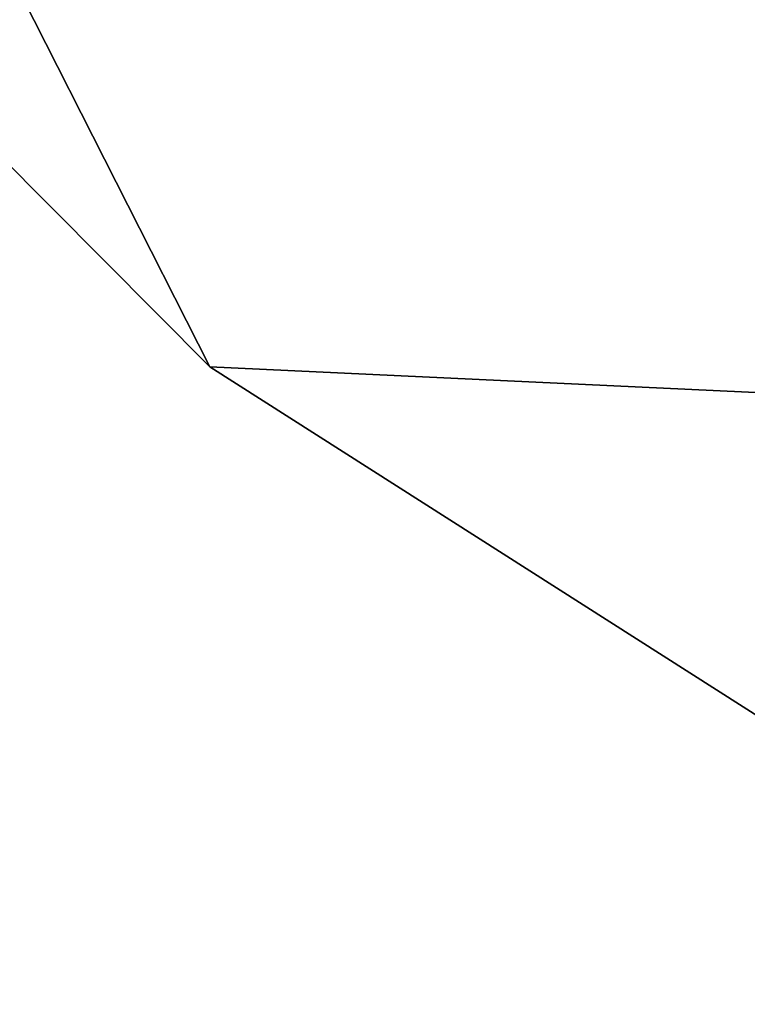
# Model space of a CAD drawing. Extents: x 5 to 565, y -280 to 280.
# Tile 210 of 256: x 208.20704 to 208.2129, y -52.24702 to -52.23909. Entities that reach past the tile are written whole.
import ezdxf

# ---------------------------------------------------------------- set-up
doc = ezdxf.new("R2010")
doc.units = 0
doc.header["$LTSCALE"] = 25.4
doc.layers.get('0').update_dxf_attribs({"color": 13, "linetype": 'CONTINUOUS'})

# ---------------------------------------------------------------- blocks, each defined once
blk = doc.blocks.new('GRUPUJ_1')
at = {"color": 254}
mesh = blk.add_polyface(dxfattribs=at)
corners = [(17.3751831, 53.6303101), (27.5095215, 36.0771179), (15.5853271, 40.8948097, 10.1343394)]
mesh.append_faces([[corners[k] for k in face] for face in [(0, 1, 2)]], dxfattribs={"color": 254})
mesh = blk.add_polyface(dxfattribs=at)
corners = [(15.5853271, 40.8948097, 10.1343394), (15.6816559, 40.5533829, 10.4099808), (15.5397491, 40.6478386, 10.5068388)]
mesh.append_faces([[corners[k] for k in face] for face in [(0, 1, 2)]], dxfattribs={"color": 254})
mesh = blk.add_polyface(dxfattribs=at)
corners = [(15.5853271, 40.8948097, 10.1343394), (27.5095215, 36.0771179), (15.6816559, 40.5533829, 10.4099808)]
mesh.append_faces([[corners[k] for k in face] for face in [(0, 1, 2)]], dxfattribs={"color": 254})
mesh = blk.add_polyface(dxfattribs=at)
corners = [(15.5397491, 40.6478386, 10.5068388), (15.5852814, 40.5579147, 10.7500105), (15.5324554, 40.6110802, 10.7500105)]
mesh.append_faces([[corners[k] for k in face] for face in [(0, 1, 2)]], dxfattribs={"color": 254})
mesh = blk.add_polyface(dxfattribs=at)
corners = [(15.5852814, 40.5579147, 10.7500105), (15.5397491, 40.6478386, 10.5068388), (15.6816559, 40.5533829, 10.4099808)]
mesh.append_faces([[corners[k] for k in face] for face in [(0, 1, 2)]], dxfattribs={"color": 254})
mesh = blk.add_polyface(dxfattribs=at)
corners = [(15.893158, 40.3616295, 139.8656645), (15.5852814, 40.5579147, 10.7500105), (15.893158, 40.3616295, 10.7500105)]
mesh.append_faces([[corners[k] for k in face] for face in [(0, 1, 2)]], dxfattribs={"color": 254})
mesh = blk.add_polyface(dxfattribs=at)
corners = [(15.5852814, 40.5579147, 10.7500105), (15.6816559, 40.5533829, 10.4099808), (15.893158, 40.3616295, 10.7500105)]
mesh.append_faces([[corners[k] for k in face] for face in [(0, 1, 2)]], dxfattribs={"color": 254})
blk = doc.blocks.new('CRISTAL-M-7628-7627_STL')
at = {"color": 0}
blk.add_blockref('GRUPUJ_1', (192.623291, -92.7998047, 0.0016298), dxfattribs=at)
blk = doc.blocks.new('GRUPUJ_6')
at = {"color": 0}
blk.add_blockref('CRISTAL-M-7628-7627_STL', (-5.3795495, 280, -0.0016298), dxfattribs=at)

msp = doc.modelspace()

# ---------------------------------------------------------------- block references
at = {"color": 0}
msp.add_blockref('GRUPUJ_6', (5.3795495, -280, 0.0016298), dxfattribs=at)

doc.saveas('drawing.dxf')
